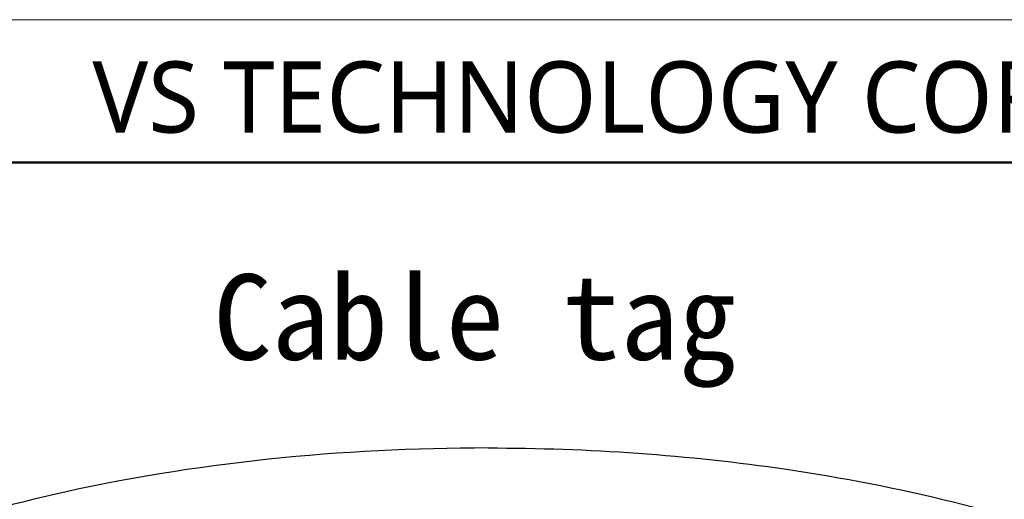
# Model space of a CAD drawing. Header units: millimetres. Extents: x -201 to 202, y 143 to 428.
# Tile 7 of 8: x 142 to 176, y 411 to 428. Entities that reach past the tile are written whole.
import ezdxf

# ---------------------------------------------------------------- set-up
doc = ezdxf.new("R2010")
doc.units = ezdxf.units.MM
doc.header["$LTSCALE"] = 0.25
doc.linetypes.add('HIDDEN', pattern=[9.525, 6.35, -3.175])
doc.layers.add('CABLE TAG (BLUE)', color=7, linetype='Continuous')
doc.layers.add('FORM', color=7, linetype='Continuous')
doc.layers.add('EMPTY LINE', color=252, linetype='Continuous', lineweight=0, plot=False)
doc.layers.add('TXT1', color=5, linetype='Continuous', lineweight=15)
doc.styles.add('VS Standard', font='msgothic.ttc', dxfattribs={"height": 3})
doc.styles.add('VST_ﾒｲﾘｵ', font='txt', dxfattribs={"height": 2.5})

msp = doc.modelspace()

# ---------------------------------------------------------------- linework, layer by layer
at = {"layer": 'CABLE TAG (BLUE)'}
for points, knots in [([(158.204, 412.716), (153.061, 412.713), (147.871, 412.207), (139.19, 410.214), (135.186, 408.891), (129.4, 405.452), (126.633, 403.184), (125.891, 400.214)], [5.600308, 5.600308, 5.600308, 5.600308, 7.925415, 7.925415, 9.67747, 9.67747, 10.999867, 10.999867, 10.999867, 10.999867]), ([(158.204, 412.716), (161.718, 412.717), (165.224, 412.475), (172.572, 411.397), (176.565, 410.459), (183.021, 407.906), (186.229, 406.229), (189.213, 403.018), (190.085, 401.754), (190.484, 400.356), (190.519, 400.214)], [0, 0, 0, 0, 1.588317, 1.588317, 3.377298, 3.377298, 4.781097, 4.781097, 5.327238, 5.388466, 5.388466, 5.388466, 5.388466])]:
    msp.add_open_spline(points, degree=3, knots=knots, dxfattribs=at)
at = {"layer": 'EMPTY LINE'}
msp.add_line((201.5, 427.75), (-201.5, 427.75), dxfattribs=at)
at = {"layer": 'FORM', "linetype": 'HIDDEN'}
msp.add_lwpolyline([(-196.5, 422.75), (196.5, 422.75), (196.5, 147.75), (-196.5, 147.75)], close=True, dxfattribs=at)
at = {"layer": 'FORM'}
for points in [[(-196.5, 422.75), (-196.5, 147.75), (-78.5, 147.75), (-78.5, 159.75), (16.5, 159.75), (16.5, 177.25), (196.5, 177.25), (196.5, 422.75), (-196.5, 422.75)], [(196.478, 422.716), (119.391, 422.716), (119.391, 381.809), (196.478, 381.809)]]:
    msp.add_lwpolyline(points, close=True, dxfattribs=at)

# ---------------------------------------------------------------- texts
at = {"layer": 'FORM', "insert": (194.5, 423.75), "char_height": 2.5, "attachment_point": 9, "style": 'VST_ﾒｲﾘｵ'}
msp.add_mtext('{\\fMeiryo|b0|i0|c128|p50;VS TECHNOLOGY CORPORATION}', dxfattribs=at)
at = {"layer": 'TXT1', "insert": (148.56, 418.816), "char_height": 3, "width": 22.72029, "attachment_point": 1, "style": 'VS Standard'}
msp.add_mtext('Cable tag ', dxfattribs=at)

doc.saveas('drawing.dxf')
